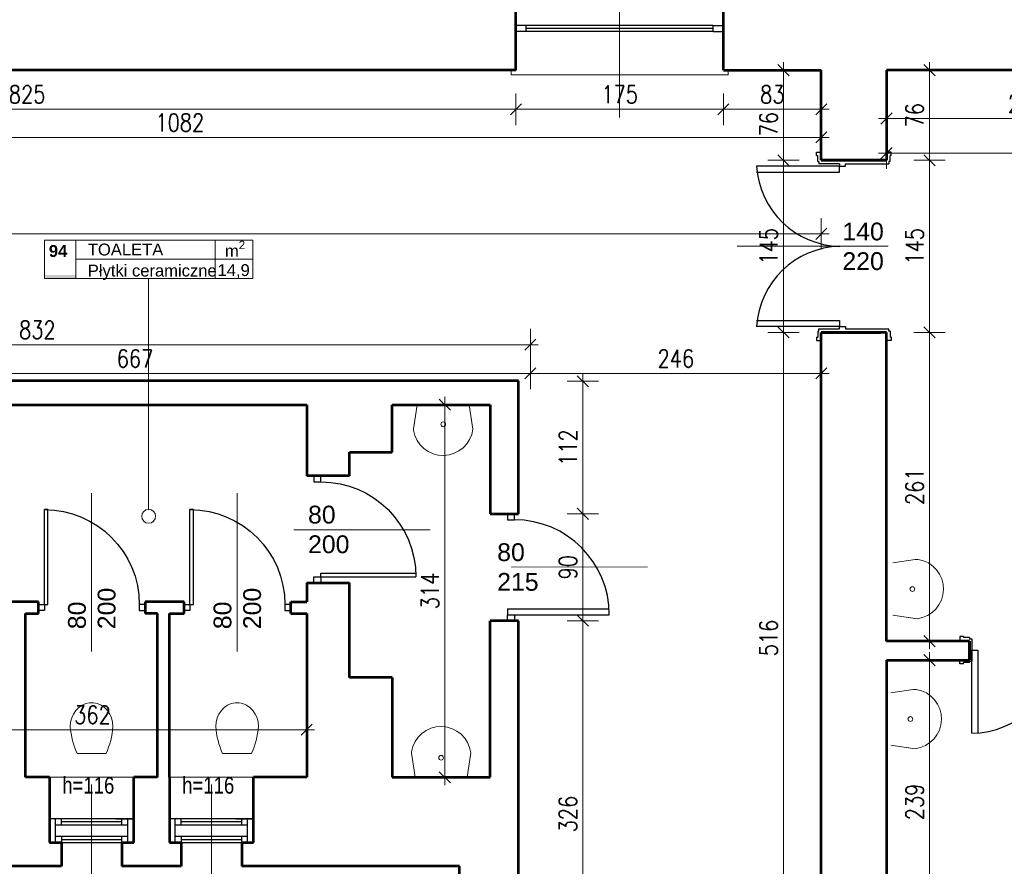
# Model space of a CAD drawing. Header units: millimetres. Extents: x 56977 to 67992, y 30187 to 42235.
# Tile 44 of 130: x 65640 to 66470, y 33238 to 33952. Entities that reach past the tile are written whole.
import ezdxf

# ---------------------------------------------------------------- set-up
doc = ezdxf.new("R2010")
doc.units = ezdxf.units.MM
doc.header["$MEASUREMENT"] = 0
doc.layers.get('0').update_dxf_attribs({"lineweight": 13})
doc.layers.get('DEFPOINTS').update_dxf_attribs({"lineweight": 13})
doc.layers.add('AI-OKNA', color=4, linetype='Continuous')
for name, color, linetype, lineweight in [('AI-OPISY', 3, 'Continuous', 13), ('AI_MURY', 40, 'Continuous', 53), ('AI_WIDOK', 8, 'Continuous', 13), ('Lines', 7, 'Continuous', 13), ('OPISY TABELKI', 30, 'Continuous', 13), ('WODA', 7, 'Continuous', 13), ('wymiary', 8, 'Continuous', 13)]:
    doc.layers.add(name, color=color, linetype=linetype, lineweight=lineweight)
doc.styles.add('GENERATED_STYLE_2', font='txt.shx')
doc.styles.get("Standard").update_dxf_attribs({"font": 'txt.shx'})
doc.styles.add('Style-ROMANS', font='ROMANS.shx')
doc.styles.add('WYMIAROWY-08', font='ROMANS.shx', dxfattribs={"width": 0.8})
doc.dimstyles.new('DYBY', dxfattribs={"dimscale": 100, "dimtxt": 0.15, "dimasz": 0.05, "dimexe": 0.05, "dimexo": 0.1, "dimgap": 0.05, "dimtad": 1, "dimdec": 0, "dimdsep": 46, "dimlunit": 5, "dimtxsty": 'WYMIAROWY-08', "dimblk": 'M_STRZ', "dimcen": 0.1, "dimse1": 1, "dimse2": 1, "dimclrd": 7, "dimclre": 7, "dimclrt": 1, "dimadec": 0, "dimazin": 0, "dimtfac": 1, "dimtdec": 0, "dimtmove": 2, "dimatfit": 3, "dimldrblk": 'M_STRZ', "dimfxl": 0, "dimtolj": 1, "dimarcsym": 0})

# ---------------------------------------------------------------- blocks, each defined once
blk = doc.blocks.new('A$C062C27A1')
at = {"layer": 'WODA'}
for p, q in [((0, 0), (-2.8, 18.76)), ((44, 0), (46.8, 18.76))]:
    blk.add_line(p, q, dxfattribs=at)
at = {"layer": 'WODA', "flags": 128}
for points in [[(44, 0), (47.07, 20.65, 0.865936), (-3, 21.5)], [(-3, 21.5, 0.037015), (-2.8, 18.76)], [(24, 16.5, 1), (20, 16.5, 1), (24, 16.5)]]:
    blk.add_lwpolyline(points, format="xyb", dxfattribs=at)
at = {"layer": 'WODA'}
blk.add_circle((22, 16.5), 2, dxfattribs=at)
blk = doc.blocks.new('M_STRZ')
for p, q in [((0, 2.66), (0, 0)), ((-1.33, 0), (1.33, 0)), ((-0.94, -0.94), (0.94, 0.94)), ((0, 0), (0, -2.66))]:
    blk.add_line(p, q)
blk = doc.blocks.new('*U515')
at = {"layer": 'DEFPOINTS', "color": 0}
for p in [(66370.54, 33909.07), (66606.27, 33909.07), (66606.27, 33868.27)]:
    blk.add_point(p, dxfattribs=at)
at = {"layer": 'wymiary', "color": 7, "lineweight": -2}
blk.add_line((66375.54, 33868.27), (66601.27, 33868.27), dxfattribs=at)
at = {"layer": 'wymiary', "color": 7, "lineweight": -2, "xscale": 5, "yscale": 5, "zscale": 5, "rotation": 180}
blk.add_blockref('M_STRZ', (66370.54, 33868.27), dxfattribs=at)
at = {"layer": 'wymiary', "color": 7, "lineweight": -2, "xscale": 5, "yscale": 5, "zscale": 5}
blk.add_blockref('M_STRZ', (66606.27, 33868.27), dxfattribs=at)
at = {"layer": 'wymiary', "color": 1, "insert": (66488.4, 33880.77), "char_height": 15, "attachment_point": 5, "style": 'WYMIAROWY-08'}
blk.add_mtext('236', dxfattribs=at)
blk = doc.blocks.new('*D2048')
at = {"layer": 'DEFPOINTS'}
for p in [(66370.54, 33909.07), (66606.27, 33909.07), (66606.27, 33868.27), (66472.07, 33855.77)]:
    blk.add_point(p, dxfattribs=at)
at = {"layer": 'wymiary', "color": 7}
blk.add_blockref('*U515', (0, 0), dxfattribs=at)
blk = doc.blocks.new('*U518')
at = {"layer": 'DEFPOINTS', "color": 0}
for p in [(66370.54, 33909.07), (66965.54, 33909.07), (66965.54, 33839.06)]:
    blk.add_point(p, dxfattribs=at)
at = {"layer": 'wymiary', "color": 7, "lineweight": -2}
blk.add_line((66375.54, 33839.06), (66960.54, 33839.06), dxfattribs=at)
at = {"layer": 'wymiary', "color": 7, "lineweight": -2, "xscale": 5, "yscale": 5, "zscale": 5, "rotation": 180}
blk.add_blockref('M_STRZ', (66370.54, 33839.06), dxfattribs=at)
at = {"layer": 'wymiary', "color": 7, "lineweight": -2, "xscale": 5, "yscale": 5, "zscale": 5}
blk.add_blockref('M_STRZ', (66965.54, 33839.06), dxfattribs=at)
at = {"layer": 'wymiary', "color": 1, "insert": (66668.04, 33851.56), "char_height": 15, "attachment_point": 5, "style": 'WYMIAROWY-08'}
blk.add_mtext('595', dxfattribs=at)
blk = doc.blocks.new('*D2051')
at = {"layer": 'DEFPOINTS'}
for p in [(66370.54, 33909.07), (66965.54, 33909.07), (66965.54, 33839.06), (66651.7, 33826.56)]:
    blk.add_point(p, dxfattribs=at)
at = {"layer": 'wymiary', "color": 7}
blk.add_blockref('*U518', (0, 0), dxfattribs=at)
blk = doc.blocks.new('*U849')
at = {"layer": 'DEFPOINTS', "color": 0}
for p in [(66233.02, 33909.07), (66315.54, 33909.07), (66315.54, 33876.1)]:
    blk.add_point(p, dxfattribs=at)
at = {"layer": 'wymiary', "color": 7, "lineweight": -2}
blk.add_line((66238.02, 33876.1), (66310.54, 33876.1), dxfattribs=at)
at = {"layer": 'wymiary', "color": 7, "lineweight": -2, "xscale": 5, "yscale": 5, "zscale": 5, "rotation": 180}
blk.add_blockref('M_STRZ', (66233.02, 33876.1), dxfattribs=at)
at = {"layer": 'wymiary', "color": 7, "lineweight": -2, "xscale": 5, "yscale": 5, "zscale": 5}
blk.add_blockref('M_STRZ', (66315.54, 33876.1), dxfattribs=at)
at = {"layer": 'wymiary', "color": 1, "insert": (66274.28, 33888.6), "char_height": 15, "attachment_point": 5, "style": 'WYMIAROWY-08'}
blk.add_mtext('83', dxfattribs=at)
blk = doc.blocks.new('*D2382')
at = {"layer": 'DEFPOINTS'}
for p in [(66233.02, 33909.07), (66315.54, 33909.07), (66315.54, 33876.1), (66263.66, 33863.6)]:
    blk.add_point(p, dxfattribs=at)
at = {"layer": 'wymiary', "color": 7}
blk.add_blockref('*U849', (0, 0), dxfattribs=at)
blk = doc.blocks.new('*U850')
at = {"layer": 'DEFPOINTS', "color": 0}
for p in [(66058.02, 33909.07), (66233.02, 33909.07), (66233.02, 33876.1)]:
    blk.add_point(p, dxfattribs=at)
at = {"layer": 'wymiary', "color": 7, "lineweight": -2}
blk.add_line((66063.02, 33876.1), (66228.02, 33876.1), dxfattribs=at)
at = {"layer": 'wymiary', "color": 7, "lineweight": -2, "xscale": 5, "yscale": 5, "zscale": 5, "rotation": 180}
blk.add_blockref('M_STRZ', (66058.02, 33876.1), dxfattribs=at)
at = {"layer": 'wymiary', "color": 7, "lineweight": -2, "xscale": 5, "yscale": 5, "zscale": 5}
blk.add_blockref('M_STRZ', (66233.02, 33876.1), dxfattribs=at)
at = {"layer": 'wymiary', "color": 1, "insert": (66145.52, 33888.6), "char_height": 15, "attachment_point": 5, "style": 'WYMIAROWY-08'}
blk.add_mtext('175', dxfattribs=at)
blk = doc.blocks.new('*D2383')
at = {"layer": 'DEFPOINTS'}
for p in [(66058.02, 33909.07), (66233.02, 33909.07), (66233.02, 33876.1), (66130.04, 33863.6)]:
    blk.add_point(p, dxfattribs=at)
at = {"layer": 'wymiary', "color": 7}
blk.add_blockref('*U850', (0, 0), dxfattribs=at)
blk = doc.blocks.new('*U851')
at = {"layer": 'DEFPOINTS', "color": 0}
for p in [(65233.54, 33909.07), (66058.02, 33909.07), (66058.02, 33876.1)]:
    blk.add_point(p, dxfattribs=at)
at = {"layer": 'wymiary', "color": 7, "lineweight": -2}
blk.add_line((65238.54, 33876.1), (66053.02, 33876.1), dxfattribs=at)
at = {"layer": 'wymiary', "color": 7, "lineweight": -2, "xscale": 5, "yscale": 5, "zscale": 5, "rotation": 180}
blk.add_blockref('M_STRZ', (65233.54, 33876.1), dxfattribs=at)
at = {"layer": 'wymiary', "color": 7, "lineweight": -2, "xscale": 5, "yscale": 5, "zscale": 5}
blk.add_blockref('M_STRZ', (66058.02, 33876.1), dxfattribs=at)
at = {"layer": 'wymiary', "color": 1, "insert": (65645.78, 33888.6), "char_height": 15, "attachment_point": 5, "style": 'WYMIAROWY-08'}
blk.add_mtext('825', dxfattribs=at)
blk = doc.blocks.new('*D2384')
at = {"layer": 'DEFPOINTS'}
for p in [(65233.54, 33909.07), (66058.02, 33909.07), (66058.02, 33876.1), (65629.44, 33863.6)]:
    blk.add_point(p, dxfattribs=at)
at = {"layer": 'wymiary', "color": 7}
blk.add_blockref('*U851', (0, 0), dxfattribs=at)
blk = doc.blocks.new('*U852')
at = {"layer": 'DEFPOINTS', "color": 0}
for p in [(65233.54, 33909.07), (66315.54, 33909.07), (66315.54, 33852.36)]:
    blk.add_point(p, dxfattribs=at)
at = {"layer": 'wymiary', "color": 7, "lineweight": -2}
blk.add_line((65238.54, 33852.36), (66310.54, 33852.36), dxfattribs=at)
at = {"layer": 'wymiary', "color": 7, "lineweight": -2, "xscale": 5, "yscale": 5, "zscale": 5, "rotation": 180}
blk.add_blockref('M_STRZ', (65233.54, 33852.36), dxfattribs=at)
at = {"layer": 'wymiary', "color": 7, "lineweight": -2, "xscale": 5, "yscale": 5, "zscale": 5}
blk.add_blockref('M_STRZ', (66315.54, 33852.36), dxfattribs=at)
at = {"layer": 'wymiary', "color": 1, "insert": (65774.54, 33864.86), "char_height": 15, "attachment_point": 5, "style": 'WYMIAROWY-08'}
blk.add_mtext('1082', dxfattribs=at)
blk = doc.blocks.new('*D2385')
at = {"layer": 'DEFPOINTS'}
for p in [(65233.54, 33909.07), (66315.54, 33909.07), (66315.54, 33852.36), (65753.34, 33839.86)]:
    blk.add_point(p, dxfattribs=at)
at = {"layer": 'wymiary', "color": 7}
blk.add_blockref('*U852', (0, 0), dxfattribs=at)
blk = doc.blocks.new('*U854')
at = {"layer": 'DEFPOINTS', "color": 0}
for p in [(65881.54, 33353.2), (65520.26, 33324.07), (65881.54, 33324.07)]:
    blk.add_point(p, dxfattribs=at)
at = {"layer": 'wymiary', "color": 7, "lineweight": -2}
blk.add_line((65525.26, 33353.2), (65876.54, 33353.2), dxfattribs=at)
at = {"layer": 'wymiary', "color": 7, "lineweight": -2, "xscale": 5, "yscale": 5, "zscale": 5, "rotation": 180}
blk.add_blockref('M_STRZ', (65520.26, 33353.2), dxfattribs=at)
at = {"layer": 'wymiary', "color": 7, "lineweight": -2, "xscale": 5, "yscale": 5, "zscale": 5}
blk.add_blockref('M_STRZ', (65881.54, 33353.2), dxfattribs=at)
at = {"layer": 'wymiary', "color": 1, "insert": (65700.9, 33365.7), "char_height": 15, "attachment_point": 5, "style": 'WYMIAROWY-08'}
blk.add_mtext('362', dxfattribs=at)
blk = doc.blocks.new('*D2387')
at = {"layer": 'DEFPOINTS'}
for p in [(65684.56, 33365.7), (65881.54, 33353.2), (65520.26, 33324.07), (65881.54, 33324.07)]:
    blk.add_point(p, dxfattribs=at)
at = {"layer": 'wymiary', "color": 7}
blk.add_blockref('*U854', (0, 0), dxfattribs=at)
blk = doc.blocks.new('*U857')
at = {"layer": 'DEFPOINTS', "color": 0}
for p in [(65953.54, 33627.07), (65998.1, 33627.07), (65953.54, 33313.07)]:
    blk.add_point(p, dxfattribs=at)
at = {"layer": 'wymiary', "color": 7, "lineweight": -2}
blk.add_line((65998.1, 33318.07), (65998.1, 33622.07), dxfattribs=at)
at = {"layer": 'wymiary', "color": 7, "lineweight": -2, "xscale": 5, "yscale": 5, "zscale": 5}
for p, rotation in [((65998.1, 33627.07), 90), ((65998.1, 33313.07), 270)]:
    blk.add_blockref('M_STRZ', p, dxfattribs=dict(at, rotation=rotation))
at = {"layer": 'wymiary', "color": 1, "insert": (65985.6, 33470.07), "char_height": 15, "attachment_point": 5, "rotation": 90, "style": 'WYMIAROWY-08'}
blk.add_mtext('314', dxfattribs=at)
blk = doc.blocks.new('*D2390')
at = {"layer": 'DEFPOINTS'}
for p in [(65953.54, 33627.07), (65998.1, 33627.07), (66010.6, 33453.73), (65953.54, 33313.07)]:
    blk.add_point(p, dxfattribs=at)
at = {"layer": 'wymiary', "color": 7}
blk.add_blockref('*U857', (0, 0), dxfattribs=at)
blk = doc.blocks.new('*U858')
at = {"layer": 'DEFPOINTS', "color": 0}
for p in [(66375.54, 33909.07), (66406.8, 33909.07), (66375.54, 33833.07)]:
    blk.add_point(p, dxfattribs=at)
at = {"layer": 'wymiary', "color": 7, "lineweight": -2}
blk.add_line((66406.8, 33838.07), (66406.8, 33904.07), dxfattribs=at)
at = {"layer": 'wymiary', "color": 7, "lineweight": -2, "xscale": 5, "yscale": 5, "zscale": 5}
for p, rotation in [((66406.8, 33909.07), 90), ((66406.8, 33833.07), 270)]:
    blk.add_blockref('M_STRZ', p, dxfattribs=dict(at, rotation=rotation))
at = {"layer": 'wymiary', "color": 1, "insert": (66394.3, 33871.07), "char_height": 15, "attachment_point": 5, "rotation": 90, "style": 'WYMIAROWY-08'}
blk.add_mtext('76', dxfattribs=at)
blk = doc.blocks.new('*D2391')
at = {"layer": 'DEFPOINTS'}
for p in [(66375.54, 33909.07), (66406.8, 33909.07), (66419.3, 33860.45), (66375.54, 33833.07)]:
    blk.add_point(p, dxfattribs=at)
at = {"layer": 'wymiary', "color": 7}
blk.add_blockref('*U858', (0, 0), dxfattribs=at)
blk = doc.blocks.new('*U859')
at = {"layer": 'DEFPOINTS', "color": 0}
for p in [(66375.54, 33833.07), (66406.8, 33833.07), (66375.54, 33688.07)]:
    blk.add_point(p, dxfattribs=at)
at = {"layer": 'wymiary', "color": 7, "lineweight": -2}
blk.add_line((66406.8, 33693.07), (66406.8, 33828.07), dxfattribs=at)
at = {"layer": 'wymiary', "color": 7, "lineweight": -2, "xscale": 5, "yscale": 5, "zscale": 5}
for p, rotation in [((66406.8, 33833.07), 90), ((66406.8, 33688.07), 270)]:
    blk.add_blockref('M_STRZ', p, dxfattribs=dict(at, rotation=rotation))
at = {"layer": 'wymiary', "color": 1, "insert": (66394.3, 33760.57), "char_height": 15, "attachment_point": 5, "rotation": 90, "style": 'WYMIAROWY-08'}
blk.add_mtext('145', dxfattribs=at)
blk = doc.blocks.new('*D2392')
at = {"layer": 'DEFPOINTS'}
for p in [(66375.54, 33833.07), (66406.8, 33833.07), (66419.3, 33745.09), (66375.54, 33688.07)]:
    blk.add_point(p, dxfattribs=at)
at = {"layer": 'wymiary', "color": 7}
blk.add_blockref('*U859', (0, 0), dxfattribs=at)
blk = doc.blocks.new('*U860')
at = {"layer": 'DEFPOINTS', "color": 0}
for p in [(66375.54, 33688.07), (66406.8, 33688.07), (66375.54, 33427.8)]:
    blk.add_point(p, dxfattribs=at)
at = {"layer": 'wymiary', "color": 7, "lineweight": -2}
blk.add_line((66406.8, 33432.8), (66406.8, 33683.07), dxfattribs=at)
at = {"layer": 'wymiary', "color": 7, "lineweight": -2, "xscale": 5, "yscale": 5, "zscale": 5}
for p, rotation in [((66406.8, 33688.07), 90), ((66406.8, 33427.8), 270)]:
    blk.add_blockref('M_STRZ', p, dxfattribs=dict(at, rotation=rotation))
at = {"layer": 'wymiary', "color": 1, "insert": (66394.3, 33557.93), "char_height": 15, "attachment_point": 5, "rotation": 90, "style": 'WYMIAROWY-08'}
blk.add_mtext('261', dxfattribs=at)
blk = doc.blocks.new('*D2393')
at = {"layer": 'DEFPOINTS'}
for p in [(66375.54, 33688.07), (66406.8, 33688.07), (66419.3, 33541.6), (66375.54, 33427.8)]:
    blk.add_point(p, dxfattribs=at)
at = {"layer": 'wymiary', "color": 7}
blk.add_blockref('*U860', (0, 0), dxfattribs=at)
blk = doc.blocks.new('*U861')
at = {"layer": 'DEFPOINTS', "color": 0}
for p in [(66375.54, 33411.8), (66406.8, 33411.8), (66375.54, 33172.8)]:
    blk.add_point(p, dxfattribs=at)
at = {"layer": 'wymiary', "color": 7, "lineweight": -2}
blk.add_line((66406.8, 33177.8), (66406.8, 33406.8), dxfattribs=at)
at = {"layer": 'wymiary', "color": 7, "lineweight": -2, "xscale": 5, "yscale": 5, "zscale": 5}
for p, rotation in [((66406.8, 33411.8), 90), ((66406.8, 33172.8), 270)]:
    blk.add_blockref('M_STRZ', p, dxfattribs=dict(at, rotation=rotation))
at = {"layer": 'wymiary', "color": 1, "insert": (66394.3, 33292.3), "char_height": 15, "attachment_point": 5, "rotation": 90, "style": 'WYMIAROWY-08'}
blk.add_mtext('239', dxfattribs=at)
blk = doc.blocks.new('*D2394')
at = {"layer": 'DEFPOINTS'}
for p in [(66375.54, 33411.8), (66406.8, 33411.8), (66419.3, 33275.97), (66375.54, 33172.8)]:
    blk.add_point(p, dxfattribs=at)
at = {"layer": 'wymiary', "color": 7}
blk.add_blockref('*U861', (0, 0), dxfattribs=at)
blk = doc.blocks.new('*U894')
at = {"layer": 'DEFPOINTS', "color": 0}
for p in [(66079.54, 33445.07), (66114.47, 33445.07), (66072.32, 33119.07)]:
    blk.add_point(p, dxfattribs=at)
at = {"layer": 'wymiary', "color": 7, "lineweight": -2}
blk.add_line((66114.47, 33124.07), (66114.47, 33440.07), dxfattribs=at)
at = {"layer": 'wymiary', "color": 7, "lineweight": -2, "xscale": 5, "yscale": 5, "zscale": 5}
for p, rotation in [((66114.47, 33445.07), 90), ((66114.47, 33119.07), 270)]:
    blk.add_blockref('M_STRZ', p, dxfattribs=dict(at, rotation=rotation))
at = {"layer": 'wymiary', "color": 1, "insert": (66101.97, 33282.07), "char_height": 15, "attachment_point": 5, "rotation": 90, "style": 'WYMIAROWY-08'}
blk.add_mtext('326', dxfattribs=at)
blk = doc.blocks.new('*D2427')
at = {"layer": 'DEFPOINTS'}
for p in [(66079.54, 33445.07), (66114.47, 33445.07), (66126.97, 33265.73), (66072.32, 33119.07)]:
    blk.add_point(p, dxfattribs=at)
at = {"layer": 'wymiary', "color": 7}
blk.add_blockref('*U894', (0, 0), dxfattribs=at)
blk = doc.blocks.new('*U895')
at = {"layer": 'DEFPOINTS', "color": 0}
for p in [(66079.54, 33535.07), (66114.47, 33535.07), (66079.54, 33445.07)]:
    blk.add_point(p, dxfattribs=at)
at = {"layer": 'wymiary', "color": 7, "lineweight": -2}
blk.add_line((66114.47, 33450.07), (66114.47, 33530.07), dxfattribs=at)
at = {"layer": 'wymiary', "color": 7, "lineweight": -2, "xscale": 5, "yscale": 5, "zscale": 5}
for p, rotation in [((66114.47, 33535.07), 90), ((66114.47, 33445.07), 270)]:
    blk.add_blockref('M_STRZ', p, dxfattribs=dict(at, rotation=rotation))
at = {"layer": 'wymiary', "color": 1, "insert": (66101.97, 33490.07), "char_height": 15, "attachment_point": 5, "rotation": 90, "style": 'WYMIAROWY-08'}
blk.add_mtext('90', dxfattribs=at)
blk = doc.blocks.new('*D2428')
at = {"layer": 'DEFPOINTS'}
for p in [(66079.54, 33535.07), (66114.47, 33535.07), (66126.97, 33479.45), (66079.54, 33445.07)]:
    blk.add_point(p, dxfattribs=at)
at = {"layer": 'wymiary', "color": 7}
blk.add_blockref('*U895', (0, 0), dxfattribs=at)
blk = doc.blocks.new('*U896')
at = {"layer": 'DEFPOINTS', "color": 0}
for p in [(66079.54, 33646.82), (66114.49, 33646.82), (66079.54, 33535.07)]:
    blk.add_point(p, dxfattribs=at)
at = {"layer": 'wymiary', "color": 7, "lineweight": -2}
blk.add_line((66114.49, 33540.07), (66114.49, 33641.82), dxfattribs=at)
at = {"layer": 'wymiary', "color": 7, "lineweight": -2, "xscale": 5, "yscale": 5, "zscale": 5}
for p, rotation in [((66114.49, 33646.82), 90), ((66114.49, 33535.07), 270)]:
    blk.add_blockref('M_STRZ', p, dxfattribs=dict(at, rotation=rotation))
at = {"layer": 'wymiary', "color": 1, "insert": (66101.99, 33590.94), "char_height": 15, "attachment_point": 5, "rotation": 90, "style": 'WYMIAROWY-08'}
blk.add_mtext('112', dxfattribs=at)
blk = doc.blocks.new('*D2429')
at = {"layer": 'DEFPOINTS'}
for p in [(66079.54, 33646.82), (66114.49, 33646.82), (66126.99, 33575.46), (66079.54, 33535.07)]:
    blk.add_point(p, dxfattribs=at)
at = {"layer": 'wymiary', "color": 7}
blk.add_blockref('*U896', (0, 0), dxfattribs=at)
blk = doc.blocks.new('*U936')
at = {"layer": 'DEFPOINTS', "color": 0}
for p in [(63288.54, 33909.07), (66315.54, 33909.07), (66315.54, 33771.07)]:
    blk.add_point(p, dxfattribs=at)
at = {"layer": 'wymiary', "color": 7, "lineweight": -2}
blk.add_line((63293.54, 33771.07), (66310.54, 33771.07), dxfattribs=at)
at = {"layer": 'wymiary', "color": 7, "lineweight": -2, "xscale": 5, "yscale": 5, "zscale": 5, "rotation": 180}
blk.add_blockref('M_STRZ', (63288.54, 33771.07), dxfattribs=at)
at = {"layer": 'wymiary', "color": 7, "lineweight": -2, "xscale": 5, "yscale": 5, "zscale": 5}
blk.add_blockref('M_STRZ', (66315.54, 33771.07), dxfattribs=at)
at = {"layer": 'wymiary', "color": 1, "insert": (64802.04, 33783.57), "char_height": 15, "attachment_point": 5, "style": 'WYMIAROWY-08'}
blk.add_mtext('3027', dxfattribs=at)
blk = doc.blocks.new('*D2469')
at = {"layer": 'DEFPOINTS'}
for p in [(63288.54, 33909.07), (66315.54, 33909.07), (66315.54, 33771.07), (64779.99, 33758.57)]:
    blk.add_point(p, dxfattribs=at)
at = {"layer": 'wymiary', "color": 7}
blk.add_blockref('*U936', (0, 0), dxfattribs=at)
blk = doc.blocks.new('*U1299')
at = {"layer": 'DEFPOINTS', "color": 0}
for p in [(66070.26, 33653.47), (65403.26, 33633.07), (66070.26, 33633.07)]:
    blk.add_point(p, dxfattribs=at)
at = {"layer": 'wymiary', "color": 7, "lineweight": -2}
blk.add_line((65408.26, 33653.47), (66065.26, 33653.47), dxfattribs=at)
at = {"layer": 'wymiary', "color": 7, "lineweight": -2, "xscale": 5, "yscale": 5, "zscale": 5, "rotation": 180}
blk.add_blockref('M_STRZ', (65403.26, 33653.47), dxfattribs=at)
at = {"layer": 'wymiary', "color": 7, "lineweight": -2, "xscale": 5, "yscale": 5, "zscale": 5}
blk.add_blockref('M_STRZ', (66070.26, 33653.47), dxfattribs=at)
at = {"layer": 'wymiary', "color": 1, "insert": (65736.76, 33665.97), "char_height": 15, "attachment_point": 5, "style": 'WYMIAROWY-08'}
blk.add_mtext('667', dxfattribs=at)
blk = doc.blocks.new('*D2830')
at = {"layer": 'DEFPOINTS'}
for p in [(65720.71, 33665.97), (66070.26, 33653.47), (65403.26, 33633.07), (66070.26, 33633.07)]:
    blk.add_point(p, dxfattribs=at)
at = {"layer": 'wymiary', "color": 7}
blk.add_blockref('*U1299', (0, 0), dxfattribs=at)
blk = doc.blocks.new('*U1300')
at = {"layer": 'DEFPOINTS', "color": 0}
for p in [(66315.54, 33653.47), (66070.26, 33633.07), (66315.54, 33633.07)]:
    blk.add_point(p, dxfattribs=at)
at = {"layer": 'wymiary', "color": 7, "lineweight": -2}
blk.add_line((66075.26, 33653.47), (66310.54, 33653.47), dxfattribs=at)
at = {"layer": 'wymiary', "color": 7, "lineweight": -2, "xscale": 5, "yscale": 5, "zscale": 5, "rotation": 180}
blk.add_blockref('M_STRZ', (66070.26, 33653.47), dxfattribs=at)
at = {"layer": 'wymiary', "color": 7, "lineweight": -2, "xscale": 5, "yscale": 5, "zscale": 5}
blk.add_blockref('M_STRZ', (66315.54, 33653.47), dxfattribs=at)
at = {"layer": 'wymiary', "color": 1, "insert": (66192.9, 33665.97), "char_height": 15, "attachment_point": 5, "style": 'WYMIAROWY-08'}
blk.add_mtext('246', dxfattribs=at)
blk = doc.blocks.new('*D2831')
at = {"layer": 'DEFPOINTS'}
for p in [(66176.56, 33665.97), (66315.54, 33653.47), (66070.26, 33633.07), (66315.54, 33633.07)]:
    blk.add_point(p, dxfattribs=at)
at = {"layer": 'wymiary', "color": 7}
blk.add_blockref('*U1300', (0, 0), dxfattribs=at)
blk = doc.blocks.new('*U1301')
at = {"layer": 'DEFPOINTS', "color": 0}
for p in [(66070.26, 33677.64), (65238.54, 33639.72), (66070.26, 33639.72)]:
    blk.add_point(p, dxfattribs=at)
at = {"layer": 'wymiary', "color": 7, "lineweight": -2}
blk.add_line((65243.54, 33677.64), (66065.26, 33677.64), dxfattribs=at)
at = {"layer": 'wymiary', "color": 7, "lineweight": -2, "xscale": 5, "yscale": 5, "zscale": 5, "rotation": 180}
blk.add_blockref('M_STRZ', (65238.54, 33677.64), dxfattribs=at)
at = {"layer": 'wymiary', "color": 7, "lineweight": -2, "xscale": 5, "yscale": 5, "zscale": 5}
blk.add_blockref('M_STRZ', (66070.26, 33677.64), dxfattribs=at)
at = {"layer": 'wymiary', "color": 1, "insert": (65654.4, 33690.14), "char_height": 15, "attachment_point": 5, "style": 'WYMIAROWY-08'}
blk.add_mtext('832', dxfattribs=at)
blk = doc.blocks.new('*D2832')
at = {"layer": 'DEFPOINTS'}
for p in [(65638.06, 33690.14), (66070.26, 33677.64), (65238.54, 33639.72), (66070.26, 33639.72)]:
    blk.add_point(p, dxfattribs=at)
at = {"layer": 'wymiary', "color": 7}
blk.add_blockref('*U1301', (0, 0), dxfattribs=at)
blk = doc.blocks.new('*U1307')
at = {"layer": 'DEFPOINTS', "color": 0}
for p in [(66283.67, 33688.07), (66315.54, 33688.07), (66315.54, 33172.8)]:
    blk.add_point(p, dxfattribs=at)
at = {"layer": 'wymiary', "color": 7, "lineweight": -2}
blk.add_line((66283.67, 33177.8), (66283.67, 33683.07), dxfattribs=at)
at = {"layer": 'wymiary', "color": 7, "lineweight": -2, "xscale": 5, "yscale": 5, "zscale": 5}
for p, rotation in [((66283.67, 33688.07), 90), ((66283.67, 33172.8), 270)]:
    blk.add_blockref('M_STRZ', p, dxfattribs=dict(at, rotation=rotation))
at = {"layer": 'wymiary', "color": 1, "insert": (66271.17, 33430.43), "char_height": 15, "attachment_point": 5, "rotation": 90, "style": 'WYMIAROWY-08'}
blk.add_mtext('516', dxfattribs=at)
blk = doc.blocks.new('*D2838')
at = {"layer": 'DEFPOINTS'}
for p in [(66283.67, 33688.07), (66315.54, 33688.07), (66296.17, 33414.1), (66315.54, 33172.8)]:
    blk.add_point(p, dxfattribs=at)
at = {"layer": 'wymiary', "color": 7}
blk.add_blockref('*U1307', (0, 0), dxfattribs=at)
blk = doc.blocks.new('*U1308')
at = {"layer": 'DEFPOINTS', "color": 0}
for p in [(66283.67, 33833.07), (66315.54, 33833.07), (66315.54, 33688.07)]:
    blk.add_point(p, dxfattribs=at)
at = {"layer": 'wymiary', "color": 7, "lineweight": -2}
blk.add_line((66283.67, 33693.07), (66283.67, 33828.07), dxfattribs=at)
at = {"layer": 'wymiary', "color": 7, "lineweight": -2, "xscale": 5, "yscale": 5, "zscale": 5}
for p, rotation in [((66283.67, 33833.07), 90), ((66283.67, 33688.07), 270)]:
    blk.add_blockref('M_STRZ', p, dxfattribs=dict(at, rotation=rotation))
at = {"layer": 'wymiary', "color": 1, "insert": (66271.17, 33760.57), "char_height": 15, "attachment_point": 5, "rotation": 90, "style": 'WYMIAROWY-08'}
blk.add_mtext('145', dxfattribs=at)
blk = doc.blocks.new('*D2839')
at = {"layer": 'DEFPOINTS'}
for p in [(66283.67, 33833.07), (66315.54, 33833.07), (66296.17, 33745.09), (66315.54, 33688.07)]:
    blk.add_point(p, dxfattribs=at)
at = {"layer": 'wymiary', "color": 7}
blk.add_blockref('*U1308', (0, 0), dxfattribs=at)
blk = doc.blocks.new('*U1309')
at = {"layer": 'DEFPOINTS', "color": 0}
for p in [(66283.67, 33909.07), (66315.54, 33909.07), (66315.54, 33833.07)]:
    blk.add_point(p, dxfattribs=at)
at = {"layer": 'wymiary', "color": 7, "lineweight": -2}
blk.add_line((66283.67, 33838.07), (66283.67, 33904.07), dxfattribs=at)
at = {"layer": 'wymiary', "color": 7, "lineweight": -2, "xscale": 5, "yscale": 5, "zscale": 5}
for p, rotation in [((66283.67, 33909.07), 90), ((66283.67, 33833.07), 270)]:
    blk.add_blockref('M_STRZ', p, dxfattribs=dict(at, rotation=rotation))
at = {"layer": 'wymiary', "color": 1, "insert": (66271.17, 33863.57), "char_height": 15, "attachment_point": 5, "rotation": 90, "style": 'WYMIAROWY-08'}
blk.add_mtext('76', dxfattribs=at)
blk = doc.blocks.new('*D2840')
at = {"layer": 'DEFPOINTS'}
for p in [(66283.67, 33909.07), (66315.54, 33909.07), (66296.17, 33852.95), (66315.54, 33833.07)]:
    blk.add_point(p, dxfattribs=at)
at = {"layer": 'wymiary', "color": 7}
blk.add_blockref('*U1309', (0, 0), dxfattribs=at)

msp = doc.modelspace()

# ---------------------------------------------------------------- hatches: boundary and pattern name
at = {"layer": 'OPISY TABELKI', "extrusion": (0, 0, -1)}
msp.add_hatch(color=256, dxfattribs=at).paths.add_polyline_path([(-65686.79, 33733.55), (-65686.79, 33736.5), (-65660.44, 33736.5), (-65660.44, 33733.55)], flags=16)

# ---------------------------------------------------------------- linework, layer by layer
at = {"layer": 'AI-OKNA'}
for p, q in [((66066.77, 33946.57), (66058.02, 33946.57)), ((66066.77, 33941.57), (66058.02, 33941.57)), ((66066.77, 33941.57), (66066.77, 33946.57)), ((66224.27, 33946.57), (66066.77, 33946.57)), ((66224.27, 33944.07), (66066.77, 33944.07)), ((66224.27, 33941.57), (66066.77, 33941.57)), ((66224.27, 33946.57), (66233.02, 33946.57)), ((66224.27, 33941.57), (66224.27, 33946.57)), ((66224.27, 33941.57), (66233.02, 33941.57)), ((66311.54, 33837.07), (66311.54, 33840.07)), ((66311.54, 33840.07), (66315.54, 33840.07)), ((66311.54, 33837.07), (66312.54, 33837.07)), ((66312.54, 33832.07), (66312.54, 33837.07)), ((66312.54, 33832.07), (66313.54, 33832.07)), ((66313.54, 33832.07), (66313.54, 33830.07)), ((66374.54, 33840.07), (66370.54, 33840.07)), ((66372.54, 33832.07), (66372.54, 33830.07)), ((66373.54, 33832.07), (66372.54, 33832.07)), ((66373.54, 33832.07), (66373.54, 33837.07)), ((66374.54, 33837.07), (66373.54, 33837.07)), ((66374.54, 33837.07), (66374.54, 33840.07)), ((66330.97, 33828.07), (66260.97, 33828.07)), ((66330.97, 33830.07), (66313.54, 33830.07)), ((66330.97, 33830.07), (66330.97, 33828.07)), ((66330.97, 33828.07), (66335.97, 33828.07)), ((66330.97, 33823.07), (66330.97, 33828.07)), ((66335.97, 33828.07), (66335.97, 33830.07)), ((66335.97, 33830.07), (66372.54, 33830.07)), ((66260.97, 33823.07), (66330.97, 33823.07)), ((66260.97, 33698.07), (66330.97, 33698.07)), ((66330.97, 33693.07), (66260.97, 33693.07)), ((66313.54, 33689.07), (66313.54, 33691.07)), ((66313.54, 33691.07), (66330.97, 33691.07)), ((66330.97, 33698.07), (66330.97, 33693.07)), ((66330.97, 33691.07), (66330.97, 33693.07)), ((66330.97, 33693.07), (66335.97, 33693.07)), ((66335.97, 33693.07), (66335.97, 33691.07)), ((66335.97, 33691.07), (66372.54, 33691.07)), ((66372.54, 33689.07), (66372.54, 33691.07)), ((66311.54, 33684.07), (66312.54, 33684.07)), ((66311.54, 33684.07), (66311.54, 33681.07)), ((66312.54, 33689.07), (66313.54, 33689.07)), ((66312.54, 33689.07), (66312.54, 33684.07)), ((66373.54, 33689.07), (66372.54, 33689.07)), ((66373.54, 33689.07), (66373.54, 33684.07)), ((66374.54, 33684.07), (66373.54, 33684.07)), ((66374.54, 33684.07), (66374.54, 33681.07)), ((66311.54, 33681.07), (66315.54, 33681.07)), ((66374.54, 33681.07), (66370.54, 33681.07)), ((65887.62, 33567.07), (65887.62, 33562.07)), ((65893.62, 33562.07), (65893.62, 33567.07)), ((65887.62, 33562.07), (65893.62, 33562.07)), ((65660.37, 33458.71), (65660.37, 33538.71)), ((65663.37, 33538.71), (65660.37, 33538.71)), ((65663.37, 33458.71), (65663.37, 33538.71)), ((65783.13, 33458.71), (65783.13, 33538.71)), ((65786.13, 33538.71), (65783.13, 33538.71)), ((65786.13, 33458.71), (65786.13, 33538.71)), ((66050.79, 33535.07), (66050.79, 33530.07)), ((66056.79, 33530.07), (66056.79, 33535.07)), ((66050.79, 33530.07), (66056.79, 33530.07)), ((65893.62, 33482.07), (65893.62, 33485.07)), ((65893.62, 33485.07), (65973.62, 33485.07)), ((65973.62, 33485.07), (65973.62, 33482.07)), ((65887.62, 33477.07), (65887.62, 33482.07)), ((65887.62, 33482.07), (65973.62, 33482.07)), ((65893.62, 33482.07), (65893.62, 33477.07)), ((65655.37, 33458.71), (65660.37, 33458.71)), ((65660.37, 33458.71), (65660.37, 33453.71)), ((65660.37, 33458.71), (65663.37, 33458.71)), ((65745.37, 33458.71), (65740.37, 33458.71)), ((65740.37, 33458.71), (65740.37, 33453.71)), ((65778.13, 33458.71), (65783.13, 33458.71)), ((65783.13, 33458.71), (65783.13, 33453.71)), ((65783.13, 33458.71), (65786.13, 33458.71)), ((65868.13, 33458.71), (65863.13, 33458.71)), ((65863.13, 33458.71), (65863.13, 33453.71)), ((65660.37, 33453.71), (65655.37, 33453.71)), ((65740.37, 33453.71), (65745.37, 33453.71)), ((65783.13, 33453.71), (65778.13, 33453.71)), ((65863.13, 33453.71), (65868.13, 33453.71)), ((66050.79, 33455.07), (66136.79, 33455.07)), ((66050.79, 33455.07), (66050.79, 33450.07)), ((66050.79, 33445.07), (66050.79, 33450.07)), ((66050.79, 33450.07), (66136.79, 33450.07)), ((66056.79, 33450.07), (66056.79, 33445.07)), ((66435.54, 33431.8), (66432.54, 33431.8)), ((66432.54, 33431.8), (66432.54, 33427.8)), ((66435.54, 33431.8), (66435.54, 33430.8)), ((66440.54, 33430.8), (66435.54, 33430.8)), ((66440.54, 33430.8), (66440.54, 33429.8)), ((66440.54, 33429.8), (66442.54, 33429.8)), ((66442.54, 33429.8), (66442.54, 33410.8)), ((66440.54, 33423.01), (66440.54, 33418.01)), ((66442.54, 33350.3), (66442.54, 33420.3)), ((66442.54, 33420.3), (66447.54, 33420.3)), ((66447.54, 33420.3), (66447.54, 33350.3)), ((66432.54, 33408.8), (66432.54, 33411.8)), ((66435.54, 33408.8), (66432.54, 33408.8)), ((66440.54, 33409.8), (66435.54, 33409.8)), ((66435.54, 33408.8), (66435.54, 33409.8)), ((66440.54, 33410.8), (66442.54, 33410.8)), ((66440.54, 33409.8), (66440.54, 33410.8)), ((65735.63, 33278.06), (65664.63, 33278.06)), ((65669.63, 33258.06), (65669.63, 33278.06)), ((65674.63, 33273.06), (65674.63, 33278.06)), ((65720.63, 33278.06), (65735.63, 33278.06)), ((65725.63, 33273.06), (65725.63, 33278.06)), ((65730.63, 33258.06), (65730.63, 33278.06)), ((65836.76, 33278.06), (65765.76, 33278.06)), ((65770.76, 33258.06), (65770.76, 33278.06)), ((65775.76, 33273.06), (65775.76, 33278.06)), ((65821.76, 33278.06), (65836.76, 33278.06)), ((65826.76, 33273.06), (65826.76, 33278.06)), ((65831.76, 33258.06), (65831.76, 33278.06)), ((65669.63, 33273.06), (65730.63, 33273.06)), ((65725.63, 33275.56), (65674.63, 33275.56)), ((65770.76, 33273.06), (65831.76, 33273.06)), ((65826.76, 33275.56), (65775.76, 33275.56)), ((65730.63, 33263.06), (65669.63, 33263.06)), ((65674.63, 33263.06), (65674.63, 33258.06)), ((65674.63, 33260.56), (65725.63, 33260.56)), ((65725.63, 33258.06), (65725.63, 33263.06)), ((65831.76, 33263.06), (65770.76, 33263.06)), ((65775.76, 33263.06), (65775.76, 33258.06)), ((65775.76, 33260.56), (65826.76, 33260.56)), ((65826.76, 33258.06), (65826.76, 33263.06)), ((65674.63, 33258.06), (65725.63, 33258.06)), ((65775.76, 33258.06), (65826.76, 33258.06))]:
    msp.add_line(p, q, dxfattribs=at)
for centre, radius, start, end in [((66332.82, 33832.53), 71.99, 183.555, 268.52825), ((66332.82, 33688.6), 71.99, 91.47175, 176.445), ((66056.79, 33450.07), 80, 0, 90), ((66442.54, 33420.3), 70, 270, 0)]:
    msp.add_arc(centre, radius, start, end, dxfattribs=at)
at = {"layer": 'AI-OKNA', "extrusion": (0, 0, -1)}
for centre in [(-65893.62, 33482.07), (-65660.37, 33458.71), (-65783.13, 33458.71)]:
    msp.add_arc(centre, 80, 90, 180, dxfattribs=at)
at = {"layer": 'AI-OPISY'}
for p, q in [((66145.52, 34054.11), (66145.52, 33869.03)), ((66244.59, 33760.57), (66372.06, 33760.57)), ((65700.13, 33552.62), (65700.13, 33419.16)), ((65822.88, 33552.62), (65822.88, 33419.16)), ((65985.84, 33521.76), (65870.6, 33521.76)), ((66054.33, 33490.07), (66169.11, 33490.47)), ((65700.13, 33193.99), (65700.13, 33307.07)), ((65801.26, 33193.99), (65801.26, 33307.07))]:
    msp.add_line(p, q, dxfattribs=at)
at = {"layer": 'AI_MURY'}
for p, q in [((66058.02, 33909.07), (66058.02, 33961.57)), ((66233.02, 33909.07), (66233.02, 33961.57)), ((65936.08, 33909.07), (65233.54, 33909.07)), ((66058.02, 33909.07), (65936.08, 33909.07)), ((66233.02, 33909.07), (66315.54, 33909.07)), ((66315.54, 33833.07), (66315.54, 33909.07)), ((66606.27, 33909.07), (66370.54, 33909.07)), ((66370.54, 33909.07), (66370.54, 33833.07)), ((66370.54, 33833.07), (66315.54, 33833.07)), ((66370.54, 33833.07), (66315.54, 33833.07)), ((66315.54, 33833.07), (66370.54, 33833.07)), ((66315.54, 33172.8), (66315.54, 33688.07)), ((66370.54, 33688.07), (66315.54, 33688.07)), ((66370.54, 33688.07), (66315.54, 33688.07)), ((66370.54, 33688.07), (66315.54, 33688.07)), ((66370.54, 33688.07), (66315.54, 33688.07)), ((66315.54, 33688.07), (66365.54, 33688.07)), ((66315.54, 33688.07), (66365.54, 33688.07)), ((66315.54, 33688.07), (66365.54, 33688.07)), ((66370.54, 33427.8), (66370.54, 33688.07)), ((65748.89, 33647.07), (65578.1, 33647.07)), ((66060.32, 33647.07), (65748.89, 33647.07)), ((66060.32, 33535.07), (66060.32, 33647.07)), ((65520.26, 33627.07), (65881.54, 33627.07)), ((65881.54, 33627.07), (65881.54, 33567.07)), ((65953.54, 33587.07), (65953.54, 33627.07)), ((65953.54, 33627.07), (66036.26, 33627.07)), ((66036.26, 33627.07), (66036.26, 33535.07)), ((65917.54, 33587.07), (65953.54, 33587.07)), ((65917.54, 33567.07), (65917.54, 33587.07)), ((65917.54, 33567.07), (65881.54, 33567.07)), ((66036.26, 33535.07), (66060.32, 33535.07)), ((65881.54, 33477.07), (65917.54, 33477.07)), ((65881.54, 33477.07), (65881.54, 33461.07)), ((65917.54, 33397.07), (65917.54, 33477.07)), ((65655.37, 33461.07), (65624.28, 33461.07)), ((65655.37, 33451.07), (65655.37, 33461.07)), ((65745.37, 33461.07), (65745.37, 33451.07)), ((65778.13, 33461.07), (65745.37, 33461.07)), ((65778.13, 33451.07), (65778.13, 33461.07)), ((65868.13, 33451.07), (65868.13, 33461.07)), ((65868.13, 33461.07), (65881.54, 33461.07)), ((65644.5, 33313.06), (65644.5, 33451.07)), ((65644.5, 33451.07), (65655.37, 33451.07)), ((65755.76, 33451.07), (65745.37, 33451.07)), ((65755.76, 33313.06), (65755.76, 33451.07)), ((65765.76, 33313.06), (65765.76, 33451.07)), ((65765.76, 33451.07), (65778.13, 33451.07)), ((65868.13, 33451.07), (65881.54, 33451.07)), ((65881.54, 33451.07), (65881.54, 33313.07)), ((66060.32, 33445.07), (66036.26, 33445.07)), ((66036.26, 33313.07), (66036.26, 33445.07)), ((66060.32, 33119.07), (66060.32, 33445.07)), ((66440.54, 33427.8), (66370.54, 33427.8)), ((66440.54, 33427.8), (66440.54, 33411.8)), ((66440.54, 33412.8), (66440.54, 33427.8)), ((66370.54, 33411.8), (66370.54, 33172.8)), ((66370.54, 33411.8), (66440.54, 33411.8)), ((65953.54, 33397.07), (65917.54, 33397.07)), ((65953.54, 33397.07), (65953.54, 33313.07)), ((65664.63, 33313.06), (65644.5, 33313.06)), ((65664.63, 33313.06), (65664.63, 33258.06)), ((65755.76, 33313.06), (65735.63, 33313.07)), ((65735.63, 33258.06), (65735.63, 33313.06)), ((65765.76, 33313.06), (65765.76, 33258.06)), ((65881.54, 33313.07), (65836.76, 33313.06)), ((65836.76, 33258.06), (65836.76, 33313.06)), ((65953.54, 33313.07), (66036.26, 33313.07)), ((65664.63, 33258.06), (65674.63, 33258.06)), ((65674.63, 33258.06), (65674.63, 33238.06)), ((65725.63, 33258.06), (65725.63, 33238.07)), ((65725.63, 33258.06), (65735.63, 33258.06)), ((65765.76, 33258.06), (65775.76, 33258.06)), ((65775.76, 33258.06), (65775.76, 33238.07)), ((65826.76, 33258.06), (65826.76, 33238.06)), ((65826.76, 33258.06), (65836.76, 33258.06)), ((65674.63, 33238.06), (65624.5, 33238.06)), ((65775.76, 33238.07), (65725.63, 33238.07)), ((66010.33, 33238.07), (65826.76, 33238.06)), ((66010.32, 33112.82), (66010.33, 33238.07))]:
    msp.add_line(p, q, dxfattribs=at)
at = {"layer": 'AI_WIDOK'}
for p, q in [((65664.63, 33313.06), (65735.63, 33313.07)), ((65765.76, 33313.06), (65836.76, 33313.06))]:
    msp.add_line(p, q, dxfattribs=at)
at = {"layer": 'Lines', "color": 251, "linetype": 'Continuous'}
for p, q in [((66054.02, 33909.07), (66054.02, 33905.07)), ((66237.02, 33909.07), (66237.02, 33905.07)), ((66237.02, 33905.07), (66054.02, 33905.07)), ((65974.7, 33627.07), (65971.9, 33608.31)), ((66018.7, 33627.07), (66021.5, 33608.31)), ((65972.92, 33313.07), (65970.12, 33331.83)), ((66016.92, 33313.07), (66019.71, 33331.83))]:
    msp.add_line(p, q, dxfattribs=at)
at = {"layer": 'Lines', "color": 251, "linetype": 'Continuous', "flags": 128}
for points in [[(66018.7, 33627.07), (66021.77, 33606.42, -0.865936), (65971.7, 33605.57)], [(65971.7, 33605.57, -0.037015), (65971.9, 33608.31)], [(65998.7, 33610.57, -1), (65994.7, 33610.57, -1), (65998.7, 33610.57)], [(66016.92, 33313.07), (66019.99, 33333.72, 0.865936), (65969.92, 33334.57)], [(65969.92, 33334.57, 0.037015), (65970.12, 33331.83)], [(65996.92, 33329.57, 1), (65992.92, 33329.57, 1), (65996.92, 33329.57)]]:
    msp.add_lwpolyline(points, format="xyb", dxfattribs=at)
for points in [[(65718.13, 33355.77), (65717.82, 33359.47), (65716.92, 33363.05), (65715.44, 33366.38), (65713.43, 33369.34), (65710.98, 33371.85), (65708.15, 33373.8), (65705.06, 33375.15), (65701.79, 33375.83), (65698.47, 33375.83), (65695.21, 33375.15), (65692.11, 33373.8), (65689.28, 33371.85), (65686.83, 33369.34), (65684.83, 33366.38), (65683.35, 33363.05), (65682.44, 33359.47), (65682.13, 33355.77)], [(65804.88, 33355.77), (65805.19, 33359.47), (65806.1, 33363.05), (65807.58, 33366.38), (65809.58, 33369.34), (65812.04, 33371.85), (65814.86, 33373.8), (65817.96, 33375.15), (65821.22, 33375.83), (65824.55, 33375.83), (65827.81, 33375.15), (65830.91, 33373.8), (65833.73, 33371.85), (65836.19, 33369.34), (65838.19, 33366.38), (65839.67, 33363.05), (65840.58, 33359.47), (65840.88, 33355.77)], [(65687.93, 33332.99), (65712.34, 33332.99)], [(65835.09, 33332.99), (65810.68, 33332.99)]]:
    msp.add_lwpolyline(points, dxfattribs=at)
at = {"layer": 'Lines', "color": 251, "linetype": 'Continuous', "extrusion": (0, 0, -1)}
msp.add_circle((-65996.7, 33610.57), 2, dxfattribs=at)
at = {"layer": 'Lines', "color": 251, "linetype": 'Continuous'}
msp.add_circle((65994.92, 33329.57), 2, dxfattribs=at)
for centre, start, end in [((65749.89, 33360.88), 184.30913, 204.23108), ((65650.38, 33360.88), 335.76892, 355.69087), ((65872.64, 33360.88), 184.30913, 204.23108), ((65773.13, 33360.88), 335.76892, 355.69087)]:
    msp.add_arc(centre, 67.95, start, end, dxfattribs=at)
at = {"layer": 'OPISY TABELKI'}
for p, q in [((65660.44, 33765.8), (65836.13, 33765.8)), ((65660.44, 33765.8), (65660.44, 33733.55)), ((65686.79, 33765.8), (65686.79, 33733.55)), ((65804.34, 33765.8), (65804.34, 33733.55)), ((65836.13, 33765.8), (65836.13, 33733.55)), ((65686.79, 33749.68), (65836.13, 33749.68)), ((65660.44, 33733.55), (65836.13, 33733.55)), ((65748.28, 33733.55), (65748.28, 33538.86))]:
    msp.add_line(p, q, dxfattribs=at)
msp.add_circle((65748.28, 33533.03), 5.83, dxfattribs=at)

# ---------------------------------------------------------------- block references
at = {"layer": 'AI_WIDOK', "color": 7, "linetype": 'ByBlock', "lineweight": 13, "rotation": 270}
for p in [(66375.89, 33493.73), (66374.19, 33384.18)]:
    msp.add_blockref('A$C062C27A1', p, dxfattribs=at)

# ---------------------------------------------------------------- texts
at = {"layer": 'AI-OPISY', "char_height": 15, "width": 45.2902, "attachment_point": 1}
for s, insert in [('\\fArial|b0|i0|c238|p39;140\\P220', (66333.36, 33780.58)), ('\\fArial|b0|i0|c238|p39;80\\P200', (65882.68, 33541.97)), ('\\fArial|b0|i0|c238|p39;80\\P215', (66042.22, 33510.29))]:
    msp.add_mtext(s, dxfattribs=dict(at, insert=insert))
at = {"layer": 'AI-OPISY', "char_height": 15, "width": 45.2902, "attachment_point": 1, "rotation": 90}
for insert in [(65680.27, 33437.88), (65803.02, 33437.88)]:
    msp.add_mtext('\\fArial|b0|i0|c238|p39;80\\P200', dxfattribs=dict(at, insert=insert))
at = {"layer": 'AI-OPISY', "char_height": 14, "attachment_point": 7, "line_spacing_factor": 0.722892, "style": 'WYMIAROWY-08'}
for insert in [(65675.4, 33299.1), (65776.53, 33299.1)]:
    msp.add_mtext('\\fArial|b0|i0|c238|p39;h=116', dxfattribs=dict(at, insert=insert))
at = {"layer": 'OPISY TABELKI', "color": 7, "char_height": 10, "width": 168.6591, "attachment_point": 1, "style": 'GENERATED_STYLE_2'}
for s, insert in [('\\fArial|b1|i0|c238|p39;94', (65664.12, 33761.64)), ('\\fArial|b0|i0|c238|p39;TOALETA       ', (65696.95, 33762.87)), ('\\A1;\\fArial|b0|i0|c238|p39;m\\H7.000000;\\S2^  ;', (65812.62, 33765.2)), ('\\fArial|b0|i0|c238|p39;Płytki ceramiczne       ', (65696.95, 33745.14)), ('\\fArial|b0|i0|c238|p39;14,9     ', (65806.38, 33745.52))]:
    msp.add_mtext(s, dxfattribs=dict(at, insert=insert))

# ---------------------------------------------------------------- dimensions: what is measured, and where the dimension line sits
at = {"layer": 'wymiary', "color": 7}
for base, p1, p2, angle, picture, middle in [((66283.67, 33909.07), (66315.54, 33833.07), (66315.54, 33909.07), 90, '*D2840', (66296.17, 33852.95)), ((66406.8, 33909.07), (66375.54, 33833.07), (66375.54, 33909.07), 90, '*D2391', (66419.3, 33860.45)), ((66315.54, 33771.07), (63288.54, 33909.07), (66315.54, 33909.07), 0, '*D2469', (64779.99, 33758.57)), ((66606.27, 33868.27), (66370.54, 33909.07), (66606.27, 33909.07), 0, '*D2048', (66472.07, 33855.77)), ((66965.54, 33839.06), (66370.54, 33909.07), (66965.54, 33909.07), 0, '*D2051', (66651.7, 33826.56)), ((66283.67, 33833.07), (66315.54, 33688.07), (66315.54, 33833.07), 90, '*D2839', (66296.17, 33745.09)), ((66406.8, 33833.07), (66375.54, 33688.07), (66375.54, 33833.07), 90, '*D2392', (66419.3, 33745.09)), ((66283.67, 33688.07), (66315.54, 33172.8), (66315.54, 33688.07), 90, '*D2838', (66296.17, 33414.1)), ((66406.8, 33688.07), (66375.54, 33427.8), (66375.54, 33688.07), 90, '*D2393', (66419.3, 33541.6)), ((66315.54, 33653.47), (66070.26, 33633.07), (66315.54, 33633.07), 359.99999, '*D2831', (66176.56, 33665.97)), ((66114.49, 33646.82), (66079.54, 33535.07), (66079.54, 33646.82), 90, '*D2429', (66126.99, 33575.46)), ((65998.1, 33627.07), (65953.54, 33313.07), (65953.54, 33627.07), 90, '*D2390', (66010.6, 33453.73)), ((66114.47, 33535.07), (66079.54, 33445.07), (66079.54, 33535.07), 90, '*D2428', (66126.97, 33479.45)), ((66114.47, 33445.07), (66072.32, 33119.07), (66079.54, 33445.07), 90, '*D2427', (66126.97, 33265.73)), ((66406.8, 33411.8), (66375.54, 33172.8), (66375.54, 33411.8), 90, '*D2394', (66419.3, 33275.97))]:
    dim = msp.add_linear_dim(base=base, p1=p1, p2=p2, angle=angle, dimstyle='DYBY', override={"dimtad": 0, "dimtxsty": 'Style-ROMANS', "dimcen": 0.001, "dimclrd": 0, "dimclre": 0}, dxfattribs=at)
    dim.commit()
    dim.dimension.update_dxf_attribs({"geometry": picture, "text_midpoint": middle, "dimtype": 128})
for base, p1, p2, picture, middle in [((66058.02, 33876.1), (65233.54, 33909.07), (66058.02, 33909.07), '*D2384', (65629.44, 33863.6)), ((66315.54, 33852.36), (65233.54, 33909.07), (66315.54, 33909.07), '*D2385', (65753.34, 33839.86)), ((66233.02, 33876.1), (66058.02, 33909.07), (66233.02, 33909.07), '*D2383', (66130.04, 33863.6)), ((66315.54, 33876.1), (66233.02, 33909.07), (66315.54, 33909.07), '*D2382', (66263.66, 33863.6)), ((66070.26, 33677.64), (65238.54, 33639.72), (66070.26, 33639.72), '*D2832', (65638.06, 33690.14)), ((66070.26, 33653.47), (65403.26, 33633.07), (66070.26, 33633.07), '*D2830', (65720.71, 33665.97)), ((65881.54, 33353.2), (65520.26, 33324.07), (65881.54, 33324.07), '*D2387', (65684.56, 33365.7))]:
    dim = msp.add_linear_dim(base=base, p1=p1, p2=p2, dimstyle='DYBY', override={"dimtad": 0, "dimtxsty": 'Style-ROMANS', "dimcen": 0.001, "dimclrd": 0, "dimclre": 0}, dxfattribs=at)
    dim.commit()
    dim.dimension.update_dxf_attribs({"geometry": picture, "text_midpoint": middle, "dimtype": 128})

doc.saveas('drawing.dxf')
